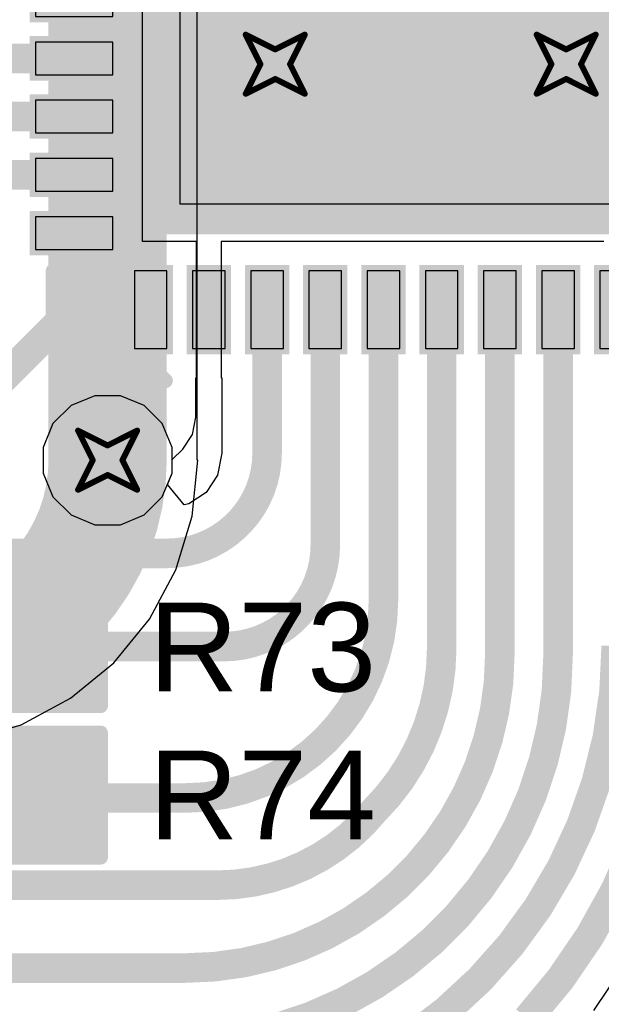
# Model space of a CAD drawing. Header units: inches. Extents: x -0.03 to 9.71, y 0 to 4.44.
# Tile 101 of 118: x 3.23 to 3.43, y 1.52 to 1.85. Entities that reach past the tile are written whole.
import ezdxf

# ---------------------------------------------------------------- set-up
doc = ezdxf.new("R2010")
doc.units = ezdxf.units.IN
doc.header["$MEASUREMENT"] = 0
for name, color, linetype in [('Bottom Layer', 5, 'Continuous'), ('Drill Drawing', 1, 'Continuous'), ('Layer 1', 16, 'Continuous'), ('Layer 2', 76, 'Continuous'), ('Top Layer', 1, 'Continuous'), ('Top Overlay', 2, 'Continuous'), ('Top Paste', 8, 'Continuous'), ('Top Solder', 216, 'Continuous'), ('Via Holes', 16, 'Continuous')]:
    doc.layers.add(name, color=color, linetype=linetype)
doc.styles.add('Arial', font='txt', dxfattribs={"height": 0.2})

# ---------------------------------------------------------------- blocks, each defined once
blk = doc.blocks.new('40_LFCSP_WQ__6_6__4')
at = {"layer": 'Top Layer'}
for points in [[(-0.08307, 0.12756), (-0.08307, 0.10138), (-0.09409, 0.10138), (-0.09409, 0.12756)], [(-0.06339, 0.12756), (-0.06339, 0.10138), (-0.07441, 0.10138), (-0.07441, 0.12756)], [(-0.0437, 0.12756), (-0.0437, 0.10138), (-0.05472, 0.10138), (-0.05472, 0.12756)], [(-0.02402, 0.12756), (-0.02402, 0.10138), (-0.03504, 0.10138), (-0.03504, 0.12756)], [(-0.00433, 0.12756), (-0.00433, 0.10138), (-0.01535, 0.10138), (-0.01535, 0.12756)], [(0.01535, 0.12756), (0.01535, 0.10138), (0.00433, 0.10138), (0.00433, 0.12756)], [(0.03504, 0.12756), (0.03504, 0.10138), (0.02402, 0.10138), (0.02402, 0.12756)], [(0.05472, 0.12756), (0.05472, 0.10138), (0.0437, 0.10138), (0.0437, 0.12756)], [(0.07441, 0.12756), (0.07441, 0.10138), (0.06339, 0.10138), (0.06339, 0.12756)], [(0.09409, 0.12756), (0.09409, 0.10138), (0.08307, 0.10138), (0.08307, 0.12756)], [(-0.10138, 0.09409), (-0.10138, 0.08307), (-0.12756, 0.08307), (-0.12756, 0.09409)], [(0.12756, 0.09409), (0.12756, 0.08307), (0.10138, 0.08307), (0.10138, 0.09409)], [(0.08701, 0.08701), (0.08701, -0.08701), (-0.08701, -0.08701), (-0.08701, 0.08701)], [(-0.10138, 0.07441), (-0.10138, 0.06339), (-0.12756, 0.06339), (-0.12756, 0.07441)], [(0.12756, 0.07441), (0.12756, 0.06339), (0.10138, 0.06339), (0.10138, 0.07441)], [(-0.10138, 0.05472), (-0.10138, 0.0437), (-0.12756, 0.0437), (-0.12756, 0.05472)], [(0.12756, 0.05472), (0.12756, 0.0437), (0.10138, 0.0437), (0.10138, 0.05472)], [(-0.10138, 0.03504), (-0.10138, 0.02402), (-0.12756, 0.02402), (-0.12756, 0.03504)], [(0.12756, 0.03504), (0.12756, 0.02402), (0.10138, 0.02402), (0.10138, 0.03504)], [(-0.10138, 0.01535), (-0.10138, 0.00433), (-0.12756, 0.00433), (-0.12756, 0.01535)], [(0.12756, 0.01535), (0.12756, 0.00433), (0.10138, 0.00433), (0.10138, 0.01535)], [(-0.10138, -0.00433), (-0.10138, -0.01535), (-0.12756, -0.01535), (-0.12756, -0.00433)], [(0.12756, -0.00433), (0.12756, -0.01535), (0.10138, -0.01535), (0.10138, -0.00433)], [(-0.10138, -0.02402), (-0.10138, -0.03504), (-0.12756, -0.03504), (-0.12756, -0.02402)], [(0.12756, -0.02402), (0.12756, -0.03504), (0.10138, -0.03504), (0.10138, -0.02402)], [(-0.10138, -0.0437), (-0.10138, -0.05472), (-0.12756, -0.05472), (-0.12756, -0.0437)], [(0.12756, -0.0437), (0.12756, -0.05472), (0.10138, -0.05472), (0.10138, -0.0437)], [(-0.10138, -0.06339), (-0.10138, -0.07441), (-0.12756, -0.07441), (-0.12756, -0.06339)], [(0.12756, -0.06339), (0.12756, -0.07441), (0.10138, -0.07441), (0.10138, -0.06339)], [(-0.10138, -0.08307), (-0.10138, -0.09409), (-0.12756, -0.09409), (-0.12756, -0.08307)], [(0.12756, -0.08307), (0.12756, -0.09409), (0.10138, -0.09409), (0.10138, -0.08307)], [(-0.08307, -0.10138), (-0.08307, -0.12756), (-0.09409, -0.12756), (-0.09409, -0.10138)], [(-0.06339, -0.10138), (-0.06339, -0.12756), (-0.07441, -0.12756), (-0.07441, -0.10138)], [(-0.0437, -0.10138), (-0.0437, -0.12756), (-0.05472, -0.12756), (-0.05472, -0.10138)], [(-0.02402, -0.10138), (-0.02402, -0.12756), (-0.03504, -0.12756), (-0.03504, -0.10138)], [(-0.00433, -0.10138), (-0.00433, -0.12756), (-0.01535, -0.12756), (-0.01535, -0.10138)], [(0.01535, -0.10138), (0.01535, -0.12756), (0.00433, -0.12756), (0.00433, -0.10138)], [(0.03504, -0.10138), (0.03504, -0.12756), (0.02402, -0.12756), (0.02402, -0.10138)], [(0.05472, -0.10138), (0.05472, -0.12756), (0.0437, -0.12756), (0.0437, -0.10138)], [(0.07441, -0.10138), (0.07441, -0.12756), (0.06339, -0.12756), (0.06339, -0.10138)], [(0.09409, -0.10138), (0.09409, -0.12756), (0.08307, -0.12756), (0.08307, -0.10138)]]:
    blk.add_hatch(color=1, dxfattribs=at).paths.add_polyline_path(points)
at = {"layer": 'Top Solder'}
for points in [[(-0.08107, 0.12956), (-0.08107, 0.09938), (-0.09609, 0.09938), (-0.09609, 0.12956)], [(-0.06139, 0.12956), (-0.06139, 0.09938), (-0.07641, 0.09938), (-0.07641, 0.12956)], [(-0.0417, 0.12956), (-0.0417, 0.09938), (-0.05672, 0.09938), (-0.05672, 0.12956)], [(-0.02202, 0.12956), (-0.02202, 0.09938), (-0.03704, 0.09938), (-0.03704, 0.12956)], [(-0.00233, 0.12956), (-0.00233, 0.09938), (-0.01735, 0.09938), (-0.01735, 0.12956)], [(0.01735, 0.12956), (0.01735, 0.09938), (0.00233, 0.09938), (0.00233, 0.12956)], [(0.03704, 0.12956), (0.03704, 0.09938), (0.02202, 0.09938), (0.02202, 0.12956)], [(0.05672, 0.12956), (0.05672, 0.09938), (0.0417, 0.09938), (0.0417, 0.12956)], [(0.07641, 0.12956), (0.07641, 0.09938), (0.06139, 0.09938), (0.06139, 0.12956)], [(0.09609, 0.12956), (0.09609, 0.09938), (0.08107, 0.09938), (0.08107, 0.12956)], [(-0.09938, 0.09609), (-0.09938, 0.08107), (-0.12956, 0.08107), (-0.12956, 0.09609)], [(0.12956, 0.09609), (0.12956, 0.08107), (0.09938, 0.08107), (0.09938, 0.09609)], [(0.08901, 0.08901), (0.08901, -0.08901), (-0.08901, -0.08901), (-0.08901, 0.08901)], [(-0.09938, 0.07641), (-0.09938, 0.06139), (-0.12956, 0.06139), (-0.12956, 0.07641)], [(0.12956, 0.07641), (0.12956, 0.06139), (0.09938, 0.06139), (0.09938, 0.07641)], [(-0.09938, 0.05672), (-0.09938, 0.0417), (-0.12956, 0.0417), (-0.12956, 0.05672)], [(0.12956, 0.05672), (0.12956, 0.0417), (0.09938, 0.0417), (0.09938, 0.05672)], [(-0.09938, 0.03704), (-0.09938, 0.02202), (-0.12956, 0.02202), (-0.12956, 0.03704)], [(0.12956, 0.03704), (0.12956, 0.02202), (0.09938, 0.02202), (0.09938, 0.03704)], [(-0.09938, 0.01735), (-0.09938, 0.00233), (-0.12956, 0.00233), (-0.12956, 0.01735)], [(0.12956, 0.01735), (0.12956, 0.00233), (0.09938, 0.00233), (0.09938, 0.01735)], [(-0.09938, -0.00233), (-0.09938, -0.01735), (-0.12956, -0.01735), (-0.12956, -0.00233)], [(0.12956, -0.00233), (0.12956, -0.01735), (0.09938, -0.01735), (0.09938, -0.00233)], [(-0.09938, -0.02202), (-0.09938, -0.03704), (-0.12956, -0.03704), (-0.12956, -0.02202)], [(0.12956, -0.02202), (0.12956, -0.03704), (0.09938, -0.03704), (0.09938, -0.02202)], [(-0.09938, -0.0417), (-0.09938, -0.05672), (-0.12956, -0.05672), (-0.12956, -0.0417)], [(0.12956, -0.0417), (0.12956, -0.05672), (0.09938, -0.05672), (0.09938, -0.0417)], [(-0.09938, -0.06139), (-0.09938, -0.07641), (-0.12956, -0.07641), (-0.12956, -0.06139)], [(0.12956, -0.06139), (0.12956, -0.07641), (0.09938, -0.07641), (0.09938, -0.06139)], [(-0.09938, -0.08107), (-0.09938, -0.09609), (-0.12956, -0.09609), (-0.12956, -0.08107)], [(0.12956, -0.08107), (0.12956, -0.09609), (0.09938, -0.09609), (0.09938, -0.08107)], [(-0.08107, -0.09938), (-0.08107, -0.12956), (-0.09609, -0.12956), (-0.09609, -0.09938)], [(-0.06139, -0.09938), (-0.06139, -0.12956), (-0.07641, -0.12956), (-0.07641, -0.09938)], [(-0.0417, -0.09938), (-0.0417, -0.12956), (-0.05672, -0.12956), (-0.05672, -0.09938)], [(-0.02202, -0.09938), (-0.02202, -0.12956), (-0.03704, -0.12956), (-0.03704, -0.09938)], [(-0.00233, -0.09938), (-0.00233, -0.12956), (-0.01735, -0.12956), (-0.01735, -0.09938)], [(0.01735, -0.09938), (0.01735, -0.12956), (0.00233, -0.12956), (0.00233, -0.09938)], [(0.03704, -0.09938), (0.03704, -0.12956), (0.02202, -0.12956), (0.02202, -0.09938)], [(0.05672, -0.09938), (0.05672, -0.12956), (0.0417, -0.12956), (0.0417, -0.09938)], [(0.07641, -0.09938), (0.07641, -0.12956), (0.06139, -0.12956), (0.06139, -0.09938)], [(0.09609, -0.09938), (0.09609, -0.12956), (0.08107, -0.12956), (0.08107, -0.09938)]]:
    blk.add_hatch(color=216, dxfattribs=at).paths.add_polyline_path(points)
at = {"layer": 'Top Overlay'}
for points, const_width in [([(-0.12111, 0.12111), (-0.10159, 0.12111)], 0.006), ([(-0.12111, 0.12111), (-0.12111, 0.10159)], 0.006), ([(0.10159, 0.12111), (0.12111, 0.12111)], 0.006), ([(0.12111, 0.12111), (0.12111, 0.10159)], 0.006), ([(-0.13847, 0.09358), (-0.13847, 0.08358)], 0.005), ([(-0.13847, 0.09358), (-0.13347, 0.08858)], 0.005), ([(-0.13347, 0.08858), (-0.13847, 0.08358)], 0.005), ([(-0.12111, -0.10159), (-0.12111, -0.12111)], 0.006), ([(0.12111, -0.10159), (0.12111, -0.12111)], 0.006), ([(-0.12111, -0.12111), (-0.10159, -0.12111)], 0.006), ([(0.10159, -0.12111), (0.12111, -0.12111)], 0.006)]:
    blk.add_lwpolyline(points, dxfattribs=dict(at, const_width=const_width))
for points, const_width in [([(-0.12261, 0.12111, 1), (-0.11961, 0.12111, 1)], 0.003), ([(-0.12261, 0.12111, 1), (-0.11961, 0.12111, 1)], 0.003), ([(-0.10309, 0.12111, 1), (-0.10009, 0.12111, 1)], 0.003), ([(0.10009, 0.12111, 1), (0.10309, 0.12111, 1)], 0.003), ([(0.11961, 0.12111, 1), (0.12261, 0.12111, 1)], 0.003), ([(0.11961, 0.12111, 1), (0.12261, 0.12111, 1)], 0.003), ([(-0.12261, 0.10159, 1), (-0.11961, 0.10159, 1)], 0.003), ([(0.11961, 0.10159, 1), (0.12261, 0.10159, 1)], 0.003), ([(-0.13972, 0.09358, 1), (-0.13722, 0.09358, 1)], 0.0025), ([(-0.13972, 0.09358, 1), (-0.13722, 0.09358, 1)], 0.0025), ([(-0.13472, 0.08858, 1), (-0.13222, 0.08858, 1)], 0.0025), ([(-0.13472, 0.08858, 1), (-0.13222, 0.08858, 1)], 0.0025), ([(-0.13972, 0.08358, 1), (-0.13722, 0.08358, 1)], 0.0025), ([(-0.13972, 0.08358, 1), (-0.13722, 0.08358, 1)], 0.0025), ([(-0.12261, -0.10159, 1), (-0.11961, -0.10159, 1)], 0.003), ([(0.11961, -0.10159, 1), (0.12261, -0.10159, 1)], 0.003), ([(-0.12261, -0.12111, 1), (-0.11961, -0.12111, 1)], 0.003), ([(-0.12261, -0.12111, 1), (-0.11961, -0.12111, 1)], 0.003), ([(-0.10309, -0.12111, 1), (-0.10009, -0.12111, 1)], 0.003), ([(0.10009, -0.12111, 1), (0.10309, -0.12111, 1)], 0.003), ([(0.11961, -0.12111, 1), (0.12261, -0.12111, 1)], 0.003), ([(0.11961, -0.12111, 1), (0.12261, -0.12111, 1)], 0.003)]:
    blk.add_lwpolyline(points, format="xyb", close=True, dxfattribs=dict(at, const_width=const_width))
at = {"layer": 'Top Paste'}
for p, q in [((-0.08307, 0.12756), (-0.09409, 0.12756)), ((-0.09409, 0.12756), (-0.09409, 0.10138)), ((-0.08307, 0.10138), (-0.08307, 0.12756)), ((-0.06339, 0.12756), (-0.07441, 0.12756)), ((-0.07441, 0.12756), (-0.07441, 0.10138)), ((-0.06339, 0.10138), (-0.06339, 0.12756)), ((-0.0437, 0.12756), (-0.05472, 0.12756)), ((-0.05472, 0.12756), (-0.05472, 0.10138)), ((-0.0437, 0.10138), (-0.0437, 0.12756)), ((-0.02402, 0.12756), (-0.03504, 0.12756)), ((-0.03504, 0.12756), (-0.03504, 0.10138)), ((-0.02402, 0.10138), (-0.02402, 0.12756)), ((-0.00433, 0.12756), (-0.01535, 0.12756)), ((-0.01535, 0.12756), (-0.01535, 0.10138)), ((-0.00433, 0.10138), (-0.00433, 0.12756)), ((0.01535, 0.12756), (0.00433, 0.12756)), ((0.00433, 0.12756), (0.00433, 0.10138)), ((0.01535, 0.12756), (0.01535, 0.12756)), ((0.01535, 0.10138), (0.01535, 0.12756)), ((0.03504, 0.12756), (0.02402, 0.12756)), ((0.02402, 0.12756), (0.02402, 0.10138)), ((0.03504, 0.12756), (0.03504, 0.12756)), ((0.03504, 0.10138), (0.03504, 0.12756)), ((0.05472, 0.12756), (0.0437, 0.12756)), ((0.0437, 0.12756), (0.0437, 0.10138)), ((0.05472, 0.12756), (0.05472, 0.12756)), ((0.05472, 0.10138), (0.05472, 0.12756)), ((0.07441, 0.12756), (0.06339, 0.12756)), ((0.06339, 0.12756), (0.06339, 0.10138)), ((0.07441, 0.12756), (0.07441, 0.12756)), ((0.07441, 0.10138), (0.07441, 0.12756)), ((0.09409, 0.12756), (0.08307, 0.12756)), ((0.08307, 0.12756), (0.08307, 0.10138)), ((0.09409, 0.10138), (0.09409, 0.12756)), ((-0.09409, 0.10138), (-0.09409, 0.10138)), ((-0.09409, 0.10138), (-0.08307, 0.10138)), ((-0.07441, 0.10138), (-0.07441, 0.10138)), ((-0.07441, 0.10138), (-0.06339, 0.10138)), ((-0.05472, 0.10138), (-0.05472, 0.10138)), ((-0.05472, 0.10138), (-0.0437, 0.10138)), ((-0.03504, 0.10138), (-0.03504, 0.10138)), ((-0.03504, 0.10138), (-0.02402, 0.10138)), ((-0.01535, 0.10138), (-0.01535, 0.10138)), ((-0.01535, 0.10138), (-0.00433, 0.10138)), ((0.00433, 0.10138), (0.01535, 0.10138)), ((0.02402, 0.10138), (0.03504, 0.10138)), ((0.0437, 0.10138), (0.05472, 0.10138)), ((0.06339, 0.10138), (0.07441, 0.10138)), ((0.08307, 0.10138), (0.08307, 0.10138)), ((0.08307, 0.10138), (0.09409, 0.10138)), ((-0.10138, 0.09409), (-0.12756, 0.09409)), ((-0.12756, 0.09409), (-0.12756, 0.08307)), ((-0.10138, 0.08307), (-0.10138, 0.09409)), ((0.12756, 0.09409), (0.10138, 0.09409)), ((0.10138, 0.09409), (0.10138, 0.08307)), ((0.12756, 0.08307), (0.12756, 0.09409)), ((-0.12756, 0.08307), (-0.12756, 0.08307)), ((-0.12756, 0.08307), (-0.10138, 0.08307)), ((0.10138, 0.08307), (0.10138, 0.08307)), ((0.10138, 0.08307), (0.12756, 0.08307)), ((0.07874, 0.07874), (-0.07874, 0.07874)), ((-0.07874, 0.07874), (-0.07874, -0.07874)), ((0.07874, -0.07874), (0.07874, 0.07874)), ((-0.10138, 0.07441), (-0.12756, 0.07441)), ((-0.12756, 0.07441), (-0.12756, 0.06339)), ((-0.10138, 0.06339), (-0.10138, 0.07441)), ((0.12756, 0.07441), (0.10138, 0.07441)), ((0.10138, 0.07441), (0.10138, 0.06339)), ((0.12756, 0.06339), (0.12756, 0.07441)), ((-0.12756, 0.06339), (-0.12756, 0.06339)), ((-0.12756, 0.06339), (-0.10138, 0.06339)), ((0.10138, 0.06339), (0.10138, 0.06339)), ((0.10138, 0.06339), (0.12756, 0.06339)), ((-0.10138, 0.05472), (-0.12756, 0.05472)), ((-0.12756, 0.05472), (-0.12756, 0.0437)), ((-0.10138, 0.05472), (-0.10138, 0.05472)), ((-0.10138, 0.0437), (-0.10138, 0.05472)), ((0.12756, 0.05472), (0.10138, 0.05472)), ((0.10138, 0.05472), (0.10138, 0.0437)), ((0.12756, 0.0437), (0.12756, 0.05472)), ((-0.12756, 0.0437), (-0.10138, 0.0437)), ((0.10138, 0.0437), (0.10138, 0.0437)), ((0.10138, 0.0437), (0.12756, 0.0437)), ((-0.10138, 0.03504), (-0.12756, 0.03504)), ((-0.12756, 0.03504), (-0.12756, 0.02402)), ((-0.10138, 0.03504), (-0.10138, 0.03504)), ((-0.10138, 0.02402), (-0.10138, 0.03504)), ((0.12756, 0.03504), (0.10138, 0.03504)), ((0.10138, 0.03504), (0.10138, 0.02402)), ((0.12756, 0.02402), (0.12756, 0.03504)), ((-0.12756, 0.02402), (-0.10138, 0.02402)), ((0.10138, 0.02402), (0.10138, 0.02402)), ((0.10138, 0.02402), (0.12756, 0.02402)), ((-0.10138, 0.01535), (-0.12756, 0.01535)), ((-0.12756, 0.01535), (-0.12756, 0.00433)), ((-0.10138, 0.01535), (-0.10138, 0.01535)), ((-0.10138, 0.00433), (-0.10138, 0.01535)), ((0.12756, 0.01535), (0.10138, 0.01535)), ((0.10138, 0.01535), (0.10138, 0.00433)), ((0.12756, 0.00433), (0.12756, 0.01535)), ((-0.12756, 0.00433), (-0.10138, 0.00433)), ((0.10138, 0.00433), (0.10138, 0.00433)), ((0.10138, 0.00433), (0.12756, 0.00433)), ((-0.10138, -0.00433), (-0.12756, -0.00433)), ((-0.12756, -0.00433), (-0.12756, -0.01535)), ((-0.10138, -0.00433), (-0.10138, -0.00433)), ((-0.10138, -0.01535), (-0.10138, -0.00433)), ((0.12756, -0.00433), (0.10138, -0.00433)), ((0.10138, -0.00433), (0.10138, -0.01535)), ((0.12756, -0.01535), (0.12756, -0.00433)), ((-0.12756, -0.01535), (-0.10138, -0.01535)), ((0.10138, -0.01535), (0.10138, -0.01535)), ((0.10138, -0.01535), (0.12756, -0.01535)), ((-0.10138, -0.02402), (-0.12756, -0.02402)), ((-0.12756, -0.02402), (-0.12756, -0.03504)), ((-0.10138, -0.02402), (-0.10138, -0.02402)), ((-0.10138, -0.03504), (-0.10138, -0.02402)), ((0.12756, -0.02402), (0.10138, -0.02402)), ((0.10138, -0.02402), (0.10138, -0.03504)), ((0.12756, -0.03504), (0.12756, -0.02402)), ((-0.12756, -0.03504), (-0.10138, -0.03504)), ((0.10138, -0.03504), (0.10138, -0.03504)), ((0.10138, -0.03504), (0.12756, -0.03504)), ((-0.10138, -0.0437), (-0.12756, -0.0437)), ((-0.12756, -0.0437), (-0.12756, -0.05472)), ((-0.10138, -0.0437), (-0.10138, -0.0437)), ((-0.10138, -0.05472), (-0.10138, -0.0437)), ((0.12756, -0.0437), (0.10138, -0.0437)), ((0.10138, -0.0437), (0.10138, -0.05472)), ((0.12756, -0.05472), (0.12756, -0.0437)), ((-0.12756, -0.05472), (-0.10138, -0.05472)), ((0.10138, -0.05472), (0.10138, -0.05472)), ((0.10138, -0.05472), (0.12756, -0.05472)), ((-0.10138, -0.06339), (-0.12756, -0.06339)), ((-0.12756, -0.06339), (-0.12756, -0.07441)), ((-0.10138, -0.06339), (-0.10138, -0.06339)), ((-0.10138, -0.07441), (-0.10138, -0.06339)), ((0.12756, -0.06339), (0.10138, -0.06339)), ((0.10138, -0.06339), (0.10138, -0.07441)), ((0.12756, -0.06339), (0.12756, -0.06339)), ((0.12756, -0.07441), (0.12756, -0.06339)), ((-0.12756, -0.07441), (-0.10138, -0.07441)), ((0.10138, -0.07441), (0.12756, -0.07441)), ((-0.07874, -0.07874), (-0.07874, -0.07874)), ((-0.07874, -0.07874), (0.07874, -0.07874)), ((-0.10138, -0.08307), (-0.12756, -0.08307)), ((-0.12756, -0.08307), (-0.12756, -0.09409)), ((-0.10138, -0.08307), (-0.10138, -0.08307)), ((-0.10138, -0.09409), (-0.10138, -0.08307)), ((0.12756, -0.08307), (0.10138, -0.08307)), ((0.10138, -0.08307), (0.10138, -0.09409)), ((0.12756, -0.08307), (0.12756, -0.08307)), ((0.12756, -0.09409), (0.12756, -0.08307)), ((-0.12756, -0.09409), (-0.10138, -0.09409)), ((0.10138, -0.09409), (0.12756, -0.09409)), ((-0.08307, -0.10138), (-0.09409, -0.10138)), ((-0.09409, -0.10138), (-0.09409, -0.12756)), ((-0.08307, -0.10138), (-0.08307, -0.10138)), ((-0.08307, -0.12756), (-0.08307, -0.10138)), ((-0.06339, -0.10138), (-0.07441, -0.10138)), ((-0.07441, -0.10138), (-0.07441, -0.12756)), ((-0.06339, -0.10138), (-0.06339, -0.10138)), ((-0.06339, -0.12756), (-0.06339, -0.10138)), ((-0.0437, -0.10138), (-0.05472, -0.10138)), ((-0.05472, -0.10138), (-0.05472, -0.12756)), ((-0.0437, -0.10138), (-0.0437, -0.10138)), ((-0.0437, -0.12756), (-0.0437, -0.10138)), ((-0.02402, -0.10138), (-0.03504, -0.10138)), ((-0.03504, -0.10138), (-0.03504, -0.12756)), ((-0.02402, -0.10138), (-0.02402, -0.10138)), ((-0.02402, -0.12756), (-0.02402, -0.10138)), ((-0.00433, -0.10138), (-0.01535, -0.10138)), ((-0.01535, -0.10138), (-0.01535, -0.12756)), ((-0.00433, -0.10138), (-0.00433, -0.10138)), ((-0.00433, -0.12756), (-0.00433, -0.10138)), ((0.01535, -0.10138), (0.00433, -0.10138)), ((0.00433, -0.10138), (0.00433, -0.12756)), ((0.01535, -0.10138), (0.01535, -0.10138)), ((0.01535, -0.12756), (0.01535, -0.10138)), ((0.03504, -0.10138), (0.02402, -0.10138)), ((0.02402, -0.10138), (0.02402, -0.12756)), ((0.03504, -0.10138), (0.03504, -0.10138)), ((0.03504, -0.12756), (0.03504, -0.10138)), ((0.05472, -0.10138), (0.0437, -0.10138)), ((0.0437, -0.10138), (0.0437, -0.12756)), ((0.05472, -0.10138), (0.05472, -0.10138)), ((0.05472, -0.12756), (0.05472, -0.10138)), ((0.07441, -0.10138), (0.06339, -0.10138)), ((0.06339, -0.10138), (0.06339, -0.12756)), ((0.07441, -0.10138), (0.07441, -0.10138)), ((0.07441, -0.12756), (0.07441, -0.10138)), ((0.09409, -0.10138), (0.08307, -0.10138)), ((0.08307, -0.10138), (0.08307, -0.12756)), ((0.09409, -0.12756), (0.09409, -0.10138)), ((-0.09409, -0.12756), (-0.08307, -0.12756)), ((-0.07441, -0.12756), (-0.06339, -0.12756)), ((-0.05472, -0.12756), (-0.0437, -0.12756)), ((-0.03504, -0.12756), (-0.02402, -0.12756)), ((-0.01535, -0.12756), (-0.00433, -0.12756)), ((0.00433, -0.12756), (0.01535, -0.12756)), ((0.02402, -0.12756), (0.03504, -0.12756)), ((0.0437, -0.12756), (0.05472, -0.12756)), ((0.06339, -0.12756), (0.07441, -0.12756)), ((0.08307, -0.12756), (0.08307, -0.12756)), ((0.08307, -0.12756), (0.09409, -0.12756))]:
    blk.add_line(p, q, dxfattribs=at)
blk = doc.blocks.new('R___0603_29')
at = {"layer": 'Top Layer'}
for points in [[(-0.015, 0.0175), (-0.015, -0.0175), (-0.045, -0.0175), (-0.045, 0.0175)], [(0.045, 0.0175), (0.045, -0.0175), (0.015, -0.0175), (0.015, 0.0175)]]:
    blk.add_hatch(color=1, dxfattribs=at).paths.add_polyline_path(points)
at = {"layer": 'Top Paste'}
for points in [[(-0.015, 0.0175), (-0.015, -0.0175), (-0.045, -0.0175), (-0.045, 0.0175)], [(0.045, 0.0175), (0.045, -0.0175), (0.015, -0.0175), (0.015, 0.0175)]]:
    blk.add_hatch(color=8, dxfattribs=at).paths.add_polyline_path(points)
at = {"layer": 'Top Solder'}
for points in [[(-0.011, 0.0215), (-0.011, -0.0215), (-0.049, -0.0215), (-0.049, 0.0215)], [(0.049, 0.0215), (0.049, -0.0215), (0.011, -0.0215), (0.011, 0.0215)]]:
    blk.add_hatch(color=216, dxfattribs=at).paths.add_polyline_path(points)
at = {"layer": 'Top Overlay', "const_width": 0.005}
for points in [[(-0.048, 0.021), (0.048, 0.021)], [(-0.048, -0.021), (-0.048, 0.021)], [(0.048, -0.021), (0.048, 0.021)], [(-0.048, -0.021), (0.048, -0.021)]]:
    blk.add_lwpolyline(points, dxfattribs=at)
at = {"layer": 'Top Overlay', "const_width": 0.0025}
for points in [[(-0.04925, 0.021, 1), (-0.04675, 0.021, 1)], [(-0.04925, 0.021, 1), (-0.04675, 0.021, 1)], [(0.04675, 0.021, 1), (0.04925, 0.021, 1)], [(0.04675, 0.021, 1), (0.04925, 0.021, 1)], [(-0.04925, -0.021, 1), (-0.04675, -0.021, 1)], [(-0.04925, -0.021, 1), (-0.04675, -0.021, 1)], [(0.04675, -0.021, 1), (0.04925, -0.021, 1)], [(0.04675, -0.021, 1), (0.04925, -0.021, 1)]]:
    blk.add_lwpolyline(points, format="xyb", close=True, dxfattribs=at)
blk = doc.blocks.new('R___0603_30')
at = {"layer": 'Top Layer'}
for points in [[(-0.015, 0.0175), (-0.015, -0.0175), (-0.045, -0.0175), (-0.045, 0.0175)], [(0.045, 0.0175), (0.045, -0.0175), (0.015, -0.0175), (0.015, 0.0175)]]:
    blk.add_hatch(color=1, dxfattribs=at).paths.add_polyline_path(points)
at = {"layer": 'Top Paste'}
for points in [[(-0.015, 0.0175), (-0.015, -0.0175), (-0.045, -0.0175), (-0.045, 0.0175)], [(0.045, 0.0175), (0.045, -0.0175), (0.015, -0.0175), (0.015, 0.0175)]]:
    blk.add_hatch(color=8, dxfattribs=at).paths.add_polyline_path(points)
at = {"layer": 'Top Solder'}
for points in [[(-0.011, 0.0215), (-0.011, -0.0215), (-0.049, -0.0215), (-0.049, 0.0215)], [(0.049, 0.0215), (0.049, -0.0215), (0.011, -0.0215), (0.011, 0.0215)]]:
    blk.add_hatch(color=216, dxfattribs=at).paths.add_polyline_path(points)
at = {"layer": 'Top Overlay', "const_width": 0.005}
for points in [[(-0.048, 0.021), (0.048, 0.021)], [(-0.048, -0.021), (-0.048, 0.021)], [(0.048, -0.021), (0.048, 0.021)], [(-0.048, -0.021), (0.048, -0.021)]]:
    blk.add_lwpolyline(points, dxfattribs=at)
at = {"layer": 'Top Overlay', "const_width": 0.0025}
for points in [[(-0.04925, 0.021, 1), (-0.04675, 0.021, 1)], [(-0.04925, 0.021, 1), (-0.04675, 0.021, 1)], [(0.04675, 0.021, 1), (0.04925, 0.021, 1)], [(0.04675, 0.021, 1), (0.04925, 0.021, 1)], [(-0.04925, -0.021, 1), (-0.04675, -0.021, 1)], [(-0.04925, -0.021, 1), (-0.04675, -0.021, 1)], [(0.04675, -0.021, 1), (0.04925, -0.021, 1)], [(0.04675, -0.021, 1), (0.04925, -0.021, 1)]]:
    blk.add_lwpolyline(points, format="xyb", close=True, dxfattribs=at)

msp = doc.modelspace()

# ---------------------------------------------------------------- hatches: boundary and pattern name
at = {"layer": 'Bottom Layer'}
h = msp.add_hatch(color=5, dxfattribs=at)
edge = h.paths.add_edge_path()
edge.add_arc((3.36535, 1.87008), 0.02362, 0, 360)
h = msp.add_hatch(color=5, dxfattribs=at)
edge = h.paths.add_edge_path()
edge.add_arc((3.3189, 1.83858), 0.01181, 0, 360)
h = msp.add_hatch(color=5, dxfattribs=at)
edge = h.paths.add_edge_path()
edge.add_arc((3.41732, 1.83858), 0.01181, 0, 360)
h = msp.add_hatch(color=5, dxfattribs=at)
edge = h.paths.add_edge_path()
edge.add_arc((3.2622, 1.70473), 0.01181, 0, 360)
at = {"layer": 'Layer 1'}
h = msp.add_hatch(color=16, dxfattribs=at)
edge = h.paths.add_edge_path()
edge.add_arc((3.36535, 1.87008), 0.02362, 0, 360)
h = msp.add_hatch(color=16, dxfattribs=at)
edge = h.paths.add_edge_path()
edge.add_arc((3.3189, 1.83858), 0.01181, 0, 360)
h = msp.add_hatch(color=16, dxfattribs=at)
edge = h.paths.add_edge_path()
edge.add_arc((3.41732, 1.83858), 0.01181, 0, 360)
h = msp.add_hatch(color=16, dxfattribs=at)
edge = h.paths.add_edge_path()
edge.add_arc((3.2622, 1.70473), 0.01181, 0, 360)
at = {"layer": 'Layer 2'}
h = msp.add_hatch(color=76, dxfattribs=at)
edge = h.paths.add_edge_path()
edge.add_arc((3.36535, 1.87008), 0.02362, 0, 360)
h = msp.add_hatch(color=76, dxfattribs=at)
edge = h.paths.add_edge_path()
edge.add_arc((3.3189, 1.83858), 0.01181, 0, 360)
h = msp.add_hatch(color=76, dxfattribs=at)
edge = h.paths.add_edge_path()
edge.add_arc((3.41732, 1.83858), 0.01181, 0, 360)
h = msp.add_hatch(color=76, dxfattribs=at)
edge = h.paths.add_edge_path()
edge.add_arc((3.2622, 1.70473), 0.01181, 0, 360)
at = {"layer": 'Top Layer'}
h = msp.add_hatch(color=1, dxfattribs=at)
edge = h.paths.add_edge_path()
edge.add_arc((3.36535, 1.87008), 0.02362, 0, 360)
h = msp.add_hatch(color=1, dxfattribs=at)
edge = h.paths.add_edge_path()
edge.add_arc((3.3189, 1.83858), 0.01181, 0, 360)
h = msp.add_hatch(color=1, dxfattribs=at)
edge = h.paths.add_edge_path()
edge.add_arc((3.41732, 1.83858), 0.01181, 0, 360)
h = msp.add_hatch(color=1, dxfattribs=at)
edge = h.paths.add_edge_path()
edge.add_arc((3.2622, 1.70473), 0.01181, 0, 360)
at = {"layer": 'Via Holes'}
h = msp.add_hatch(color=7, dxfattribs=at)
edge = h.paths.add_edge_path()
edge.add_arc((3.3189, 1.83858), 0.00591, 0, 360)
h = msp.add_hatch(color=7, dxfattribs=at)
edge = h.paths.add_edge_path()
edge.add_arc((3.41732, 1.83858), 0.00591, 0, 360)
h = msp.add_hatch(color=7, dxfattribs=at)
edge = h.paths.add_edge_path()
edge.add_arc((3.2622, 1.70473), 0.00591, 0, 360)

# ---------------------------------------------------------------- linework, layer by layer
at = {"layer": 'Bottom Layer'}
for p, q in [((3.25787, 1.72654), (3.24985, 1.72322)), ((3.26654, 1.72654), (3.25787, 1.72654)), ((3.27456, 1.72322), (3.26654, 1.72654)), ((3.24985, 1.72322), (3.24371, 1.71708)), ((3.2807, 1.71708), (3.27456, 1.72322)), ((3.24371, 1.71708), (3.24039, 1.70906)), ((3.28402, 1.70906), (3.2807, 1.71708)), ((3.24039, 1.70906), (3.24039, 1.70039)), ((3.28402, 1.70039), (3.28402, 1.70906)), ((3.24039, 1.70039), (3.24371, 1.69237)), ((3.2807, 1.69237), (3.28402, 1.70039)), ((3.24371, 1.69237), (3.24985, 1.68623)), ((3.27456, 1.68623), (3.2807, 1.69237)), ((3.24985, 1.68623), (3.25787, 1.68291)), ((3.26654, 1.68291), (3.27456, 1.68623)), ((3.25787, 1.68291), (3.26654, 1.68291))]:
    msp.add_line(p, q, dxfattribs=at)
at = {"layer": 'Drill Drawing', "const_width": 0.002}
for points in [[(3.3089, 1.84858), (3.3189, 1.84358)], [(3.3089, 1.84858), (3.3139, 1.83858)], [(3.3189, 1.84358), (3.3289, 1.84858)], [(3.3239, 1.83858), (3.3289, 1.84858)], [(3.40732, 1.84858), (3.41732, 1.84358)], [(3.40732, 1.84858), (3.41232, 1.83858)], [(3.41732, 1.84358), (3.42732, 1.84858)], [(3.42232, 1.83858), (3.42732, 1.84858)], [(3.3089, 1.82858), (3.3139, 1.83858)], [(3.3239, 1.83858), (3.3289, 1.82858)], [(3.40732, 1.82858), (3.41232, 1.83858)], [(3.42232, 1.83858), (3.42732, 1.82858)], [(3.3089, 1.82858), (3.3189, 1.83358)], [(3.3189, 1.83358), (3.3289, 1.82858)], [(3.40732, 1.82858), (3.41732, 1.83358)], [(3.41732, 1.83358), (3.42732, 1.82858)], [(3.2522, 1.71473), (3.2622, 1.70972)], [(3.2522, 1.71473), (3.2572, 1.70473)], [(3.2622, 1.70972), (3.2722, 1.71473)], [(3.2672, 1.70473), (3.2722, 1.71473)], [(3.2522, 1.69473), (3.2572, 1.70473)], [(3.2672, 1.70473), (3.2722, 1.69473)], [(3.2522, 1.69473), (3.2622, 1.69972)], [(3.2622, 1.69972), (3.2722, 1.69473)]]:
    msp.add_lwpolyline(points, dxfattribs=at)
at = {"layer": 'Drill Drawing', "const_width": 0.001}
for points in [[(3.3084, 1.84858, 1), (3.3094, 1.84858, 1)], [(3.3084, 1.84858, 1), (3.3094, 1.84858, 1)], [(3.3284, 1.84858, 1), (3.3294, 1.84858, 1)], [(3.3284, 1.84858, 1), (3.3294, 1.84858, 1)], [(3.40682, 1.84858, 1), (3.40782, 1.84858, 1)], [(3.40682, 1.84858, 1), (3.40782, 1.84858, 1)], [(3.42682, 1.84858, 1), (3.42782, 1.84858, 1)], [(3.42682, 1.84858, 1), (3.42782, 1.84858, 1)], [(3.3184, 1.84358, 1), (3.3194, 1.84358, 1)], [(3.3184, 1.84358, 1), (3.3194, 1.84358, 1)], [(3.41682, 1.84358, 1), (3.41782, 1.84358, 1)], [(3.41682, 1.84358, 1), (3.41782, 1.84358, 1)], [(3.3134, 1.83858, 1), (3.3144, 1.83858, 1)], [(3.3134, 1.83858, 1), (3.3144, 1.83858, 1)], [(3.3234, 1.83858, 1), (3.3244, 1.83858, 1)], [(3.3234, 1.83858, 1), (3.3244, 1.83858, 1)], [(3.41182, 1.83858, 1), (3.41282, 1.83858, 1)], [(3.41182, 1.83858, 1), (3.41282, 1.83858, 1)], [(3.42182, 1.83858, 1), (3.42282, 1.83858, 1)], [(3.42182, 1.83858, 1), (3.42282, 1.83858, 1)], [(3.3184, 1.83358, 1), (3.3194, 1.83358, 1)], [(3.3184, 1.83358, 1), (3.3194, 1.83358, 1)], [(3.41682, 1.83358, 1), (3.41782, 1.83358, 1)], [(3.41682, 1.83358, 1), (3.41782, 1.83358, 1)], [(3.3084, 1.82858, 1), (3.3094, 1.82858, 1)], [(3.3084, 1.82858, 1), (3.3094, 1.82858, 1)], [(3.3284, 1.82858, 1), (3.3294, 1.82858, 1)], [(3.3284, 1.82858, 1), (3.3294, 1.82858, 1)], [(3.40682, 1.82858, 1), (3.40782, 1.82858, 1)], [(3.40682, 1.82858, 1), (3.40782, 1.82858, 1)], [(3.42682, 1.82858, 1), (3.42782, 1.82858, 1)], [(3.42682, 1.82858, 1), (3.42782, 1.82858, 1)], [(3.2517, 1.71473, 1), (3.2527, 1.71473, 1)], [(3.2517, 1.71473, 1), (3.2527, 1.71473, 1)], [(3.2717, 1.71473, 1), (3.2727, 1.71473, 1)], [(3.2717, 1.71473, 1), (3.2727, 1.71473, 1)], [(3.2617, 1.70972, 1), (3.2627, 1.70972, 1)], [(3.2617, 1.70972, 1), (3.2627, 1.70972, 1)], [(3.2567, 1.70473, 1), (3.2577, 1.70473, 1)], [(3.2567, 1.70473, 1), (3.2577, 1.70473, 1)], [(3.2667, 1.70473, 1), (3.2677, 1.70473, 1)], [(3.2667, 1.70473, 1), (3.2677, 1.70473, 1)], [(3.2617, 1.69972, 1), (3.2627, 1.69972, 1)], [(3.2617, 1.69972, 1), (3.2627, 1.69972, 1)], [(3.2517, 1.69473, 1), (3.2527, 1.69473, 1)], [(3.2517, 1.69473, 1), (3.2527, 1.69473, 1)], [(3.2717, 1.69473, 1), (3.2727, 1.69473, 1)], [(3.2717, 1.69473, 1), (3.2727, 1.69473, 1)]]:
    msp.add_lwpolyline(points, format="xyb", close=True, dxfattribs=at)
at = {"layer": 'Layer 1'}
for p, q in [((3.25787, 1.72654), (3.24985, 1.72322)), ((3.26654, 1.72654), (3.25787, 1.72654)), ((3.27456, 1.72322), (3.26654, 1.72654)), ((3.24985, 1.72322), (3.24371, 1.71708)), ((3.2807, 1.71708), (3.27456, 1.72322)), ((3.24371, 1.71708), (3.24039, 1.70906)), ((3.28402, 1.70906), (3.2807, 1.71708)), ((3.24039, 1.70906), (3.24039, 1.70039)), ((3.28402, 1.70039), (3.28402, 1.70906)), ((3.24039, 1.70039), (3.24371, 1.69237)), ((3.2807, 1.69237), (3.28402, 1.70039)), ((3.24371, 1.69237), (3.24985, 1.68623)), ((3.27456, 1.68623), (3.2807, 1.69237)), ((3.24985, 1.68623), (3.25787, 1.68291)), ((3.26654, 1.68291), (3.27456, 1.68623)), ((3.25787, 1.68291), (3.26654, 1.68291))]:
    msp.add_line(p, q, dxfattribs=at)
at = {"layer": 'Layer 2'}
for p, q in [((3.29246, 1.70473), (3.29246, 2.21362)), ((3.29081, 1.68584), (3.29267, 1.70473)), ((3.29267, 1.70473), (3.29246, 1.70473)), ((3.29246, 1.70473), (3.29246, 1.70473)), ((3.2853, 1.66769), (3.29081, 1.68584)), ((3.27636, 1.65096), (3.2853, 1.66769)), ((3.26433, 1.63629), (3.27636, 1.65096)), ((3.24966, 1.62426), (3.26433, 1.63629)), ((3.23293, 1.61532), (3.24966, 1.62426)), ((3.21477, 1.60981), (3.23293, 1.61532))]:
    msp.add_line(p, q, dxfattribs=at)
at = {"layer": 'Layer 2', "const_width": 0.04}
msp.add_lwpolyline([(3.2622, 1.70473), (3.2622, 2.21379)], dxfattribs=at)
msp.add_lwpolyline([(3.2622, 1.70473, -0.414214), (3.19589, 1.63841)], format="xyb", dxfattribs=at)
at = {"layer": 'Layer 2', "const_width": 0.02}
msp.add_lwpolyline([(3.2522, 1.70473, 1), (3.2722, 1.70473, 1)], format="xyb", close=True, dxfattribs=at)
msp.add_lwpolyline([(3.2522, 1.70473, 1), (3.2722, 1.70473, 1)], format="xyb", close=True, dxfattribs=at)
at = {"layer": 'Top Layer'}
for p, q in [((3.27397, 1.84473), (3.27397, 1.8841)), ((3.27397, 1.80536), (3.27397, 1.84473)), ((3.27397, 1.79701), (3.27397, 1.80536)), ((3.27397, 1.80536), (3.27397, 1.80536)), ((3.27397, 1.7787), (3.27397, 1.79701)), ((3.27397, 1.79701), (3.27397, 1.79701)), ((3.29229, 1.7787), (3.27397, 1.7787)), ((3.29229, 1.73252), (3.29229, 1.7787)), ((3.43008, 1.7787), (3.30063, 1.7787)), ((3.30063, 1.7787), (3.30063, 1.73252)), ((3.29207, 1.71929), (3.29207, 1.73252)), ((3.29207, 1.73252), (3.29229, 1.73252)), ((3.30063, 1.73252), (3.30085, 1.73252)), ((3.30085, 1.73252), (3.30085, 1.70707)), ((3.2909, 1.71344), (3.29207, 1.71929)), ((3.28759, 1.70848), (3.2909, 1.71344)), ((3.28402, 1.70491), (3.28759, 1.70848)), ((3.28402, 1.70039), (3.28402, 1.70491)), ((3.30085, 1.70707), (3.29941, 1.69966)), ((3.30085, 1.70707), (3.30085, 1.70707)), ((3.30085, 1.70707), (3.30085, 1.70707)), ((3.28243, 1.69655), (3.28402, 1.70039)), ((3.29941, 1.69966), (3.29552, 1.69385)), ((3.28809, 1.68965), (3.28243, 1.69655)), ((3.29552, 1.69385), (3.28971, 1.68996)), ((3.28971, 1.68996), (3.28809, 1.68965)), ((3.42664, 1.51867), (3.44167, 1.54116))]:
    msp.add_line(p, q, dxfattribs=at)
at = {"layer": 'Top Layer', "const_width": 0.01}
for points in [[(3.14606, 1.84055), (3.24941, 1.84055)], [(3.16511, 1.82087), (3.24941, 1.82087)], [(3.18957, 1.80118), (3.24941, 1.80118)], [(3.25088, 1.7564), (3.25088, 1.7815)], [(3.19921, 1.70473), (3.25088, 1.7564)], [(3.27677, 1.71929), (3.27677, 1.75413)], [(3.31614, 1.70707), (3.31614, 1.75413)], [(3.33583, 1.67598), (3.33583, 1.75413)], [(3.35551, 1.65744), (3.35551, 1.75413)], [(3.3752, 1.64119), (3.3752, 1.75413)], [(3.39488, 1.63937), (3.39488, 1.75413)], [(3.41457, 1.63877), (3.41457, 1.75413)], [(3.2622, 1.70473), (3.27677, 1.71929)], [(3.10008, 1.67323), (3.2823, 1.67323)], [(3.23937, 1.64173), (3.30157, 1.64173)], [(3.23937, 1.59055), (3.28862, 1.59055)], [(3.10612, 1.56107), (3.29917, 1.56107)], [(2.97145, 1.53307), (3.28858, 1.53307)]]:
    msp.add_lwpolyline(points, dxfattribs=at)
at = {"layer": 'Top Layer', "const_width": 0.005}
for points in [[(3.24691, 1.84055, 1), (3.25191, 1.84055, 1)], [(3.24691, 1.82087, 1), (3.25191, 1.82087, 1)], [(3.24691, 1.80118, 1), (3.25191, 1.80118, 1)], [(3.24838, 1.7815, 1), (3.25338, 1.7815, 1)], [(3.24838, 1.7564, 1), (3.25338, 1.7564, 1)], [(3.24838, 1.7564, 1), (3.25338, 1.7564, 1)], [(3.27427, 1.75413, 1), (3.27927, 1.75413, 1)], [(3.31364, 1.75413, 1), (3.31864, 1.75413, 1)], [(3.33333, 1.75413, 1), (3.33833, 1.75413, 1)], [(3.35301, 1.75413, 1), (3.35801, 1.75413, 1)], [(3.3727, 1.75413, 1), (3.3777, 1.75413, 1)], [(3.39238, 1.75413, 1), (3.39738, 1.75413, 1)], [(3.41207, 1.75413, 1), (3.41707, 1.75413, 1)], [(3.27427, 1.71929, 1), (3.27927, 1.71929, 1)], [(3.27427, 1.71929, 1), (3.27927, 1.71929, 1)], [(3.31364, 1.70707, 1), (3.31864, 1.70707, 1)], [(3.31364, 1.70707, 1), (3.31864, 1.70707, 1)], [(3.2597, 1.70473, 1), (3.2647, 1.70473, 1)], [(3.33333, 1.67598, 1), (3.33833, 1.67598, 1)], [(3.33333, 1.67598, 1), (3.33833, 1.67598, 1)], [(3.2798, 1.67323, 1), (3.2848, 1.67323, 1)], [(3.2798, 1.67323, 1), (3.2848, 1.67323, 1)], [(3.35301, 1.65744, 1), (3.35801, 1.65744, 1)], [(3.35301, 1.65744, 1), (3.35801, 1.65744, 1)], [(3.23687, 1.64173, 1), (3.24187, 1.64173, 1)], [(3.29907, 1.64173, 1), (3.30407, 1.64173, 1)], [(3.29907, 1.64173, 1), (3.30407, 1.64173, 1)], [(3.3727, 1.64119, 1), (3.3777, 1.64119, 1)], [(3.3727, 1.64119, 1), (3.3777, 1.64119, 1)], [(3.39238, 1.63937, 1), (3.39738, 1.63937, 1)], [(3.39238, 1.63937, 1), (3.39738, 1.63937, 1)], [(3.41207, 1.63877, 1), (3.41707, 1.63877, 1)], [(3.41207, 1.63877, 1), (3.41707, 1.63877, 1)], [(3.23687, 1.59055, 1), (3.24187, 1.59055, 1)], [(3.28612, 1.59055, 1), (3.29112, 1.59055, 1)], [(3.28612, 1.59055, 1), (3.29112, 1.59055, 1)], [(3.34995, 1.58629, 1), (3.35495, 1.58629, 1)], [(3.34995, 1.58629, 1), (3.35495, 1.58629, 1)], [(3.29667, 1.56107, 1), (3.30167, 1.56107, 1)], [(3.29667, 1.56107, 1), (3.30167, 1.56107, 1)], [(3.28608, 1.53307, 1), (3.29108, 1.53307, 1)], [(3.28608, 1.53307, 1), (3.29108, 1.53307, 1)]]:
    msp.add_lwpolyline(points, format="xyb", close=True, dxfattribs=at)
at = {"layer": 'Top Layer', "const_width": 0.01}
for points in [[(3.31614, 1.70707, -0.414214), (3.2823, 1.67323)], [(3.33583, 1.67598, -0.414214), (3.30157, 1.64173)], [(3.35551, 1.65744, -0.414213), (3.28862, 1.59055)], [(3.45394, 1.64457, -0.18674), (3.40409, 1.51575)], [(3.39488, 1.63937, -0.414214), (3.28858, 1.53307)], [(3.3752, 1.64119, -0.198913), (3.35245, 1.58629)], [(3.43425, 1.64208, -0.247076), (3.36432, 1.50921)], [(3.41457, 1.63877, -0.414214), (3.28367, 1.50787)], [(3.35245, 1.58629, -0.2247), (3.29917, 1.56107)]]:
    msp.add_lwpolyline(points, format="xyb", dxfattribs=at)

# ---------------------------------------------------------------- block references
at = {"rotation": 90}
msp.add_blockref('40_LFCSP_WQ__6_6__4', (3.36535, 1.87008), dxfattribs=at)
for name, p in [('R___0603_30', (3.21181, 1.64273)), ('R___0603_29', (3.21181, 1.59155))]:
    msp.add_blockref(name, p)

# ---------------------------------------------------------------- texts
at = {"layer": 'Top Overlay', "style": 'Arial'}
for s, p in [('R73', (3.27615, 1.62656)), ('R74', (3.27615, 1.57656))]:
    msp.add_text(s, height=0.03, dxfattribs=at).set_placement(p)

doc.saveas('drawing.dxf')
